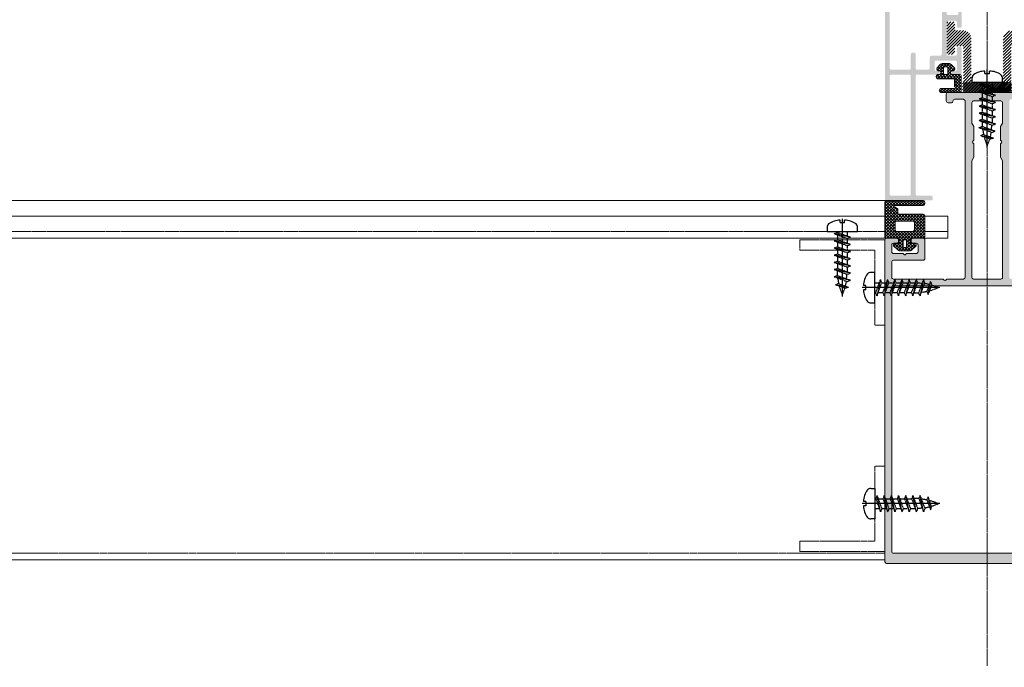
# Model space of a CAD drawing. Header units: millimetres. Extents: x -226731 to 126254, y -16359 to 60195.
# Tile 237 of 256: x -141698 to -141409, y 20748 to 20938. Entities that reach past the tile are written whole.
import ezdxf

# ---------------------------------------------------------------- set-up
doc = ezdxf.new("R2010")
doc.units = ezdxf.units.MM
doc.header["$LTSCALE"] = 0.1
doc.header["$MEASUREMENT"] = 0
doc.linetypes.add('CENTER', pattern=[2, 1.25, -0.25, 0.25, -0.25])
doc.linetypes.add('HIDDEN', pattern=[0.375, 0.25, -0.125])
for name, color, linetype, lineweight in [('01. Aluminium (Main Structure)', 6, 'Continuous', 5), ('2_Centerline', 1, 'CENTER', 15), ('3_Hatch', 8, 'Continuous', 0), ('FIRE CIRCULE', 7, 'Continuous', 5)]:
    doc.layers.add(name, color=color, linetype=linetype, lineweight=lineweight)
doc.layers.add('CENTER LINE', color=8, linetype='CENTER')
doc.layers.add('HARDWARES', color=7, linetype='Continuous')

# ---------------------------------------------------------------- blocks, each defined once
blk = doc.blocks.new('*U429')
at = {"layer": '3_Hatch'}
h = blk.add_hatch(color=8, dxfattribs=at)
h.dxf.hatch_style = 1
h.paths.add_polyline_path([(-4.22, 77.48), (-3.91, 77.79), (-3.91, 81.75), (-4.5, 82.78), (-4.5, 116.97), (-4.46, 117.16), (-4.35, 117.32), (-4.21, 117.43), (-4, 117.47), (4, 117.47), (4.19, 117.43), (4.35, 117.32), (4.46, 117.16), (4.52, 116.97), (4.52, 82.78), (3.89, 81.75), (3.89, 77.79), (4.21, 77.48), (4.3, 77.33), (4.3, 77.18), (4.21, 77.04), (3.89, 76.74), (3.89, 72.78), (4.52, 71.75), (4.52, 65.75), (4.46, 65.57), (4.35, 65.41), (4.19, 65.3), (4, 65.26), (-4, 65.26), (-4.21, 65.3), (-4.35, 65.41), (-4.46, 65.57), (-4.5, 65.75), (-4.5, 71.75), (-3.91, 72.78), (-3.91, 76.74), (-4.22, 77.04), (-4.28, 77.18), (-4.28, 77.33)], flags=16)
h.paths.add_polyline_path([(10.04, 65.44), (9.98, 65.26), (9.97, 65.08), (9.86, 64.91), (9.69, 64.8), (9.51, 64.77), (7, 64.77), (6.82, 64.8), (6.64, 64.91), (6.53, 65.08), (6.51, 65.26), (6.51, 116.97), (6.53, 117.16), (6.64, 117.32), (6.82, 117.43), (7, 117.47), (11.89, 117.47), (12.18, 117.78), (12.33, 117.87), (12.47, 117.87), (12.6, 117.78), (12.93, 117.47), (27.5, 117.47), (27.69, 117.43), (27.87, 117.32), (27.96, 117.16), (28, 116.97), (28, 112.48), (27.96, 112.27), (27.87, 112.11), (27.69, 112), (27.5, 111.96), (18.82, 111.96), (18.62, 111.93), (18.45, 111.82), (18.34, 111.65), (18.3, 111.45), (18.3, 105.98), (18.34, 105.78), (18.45, 105.6), (18.62, 105.51), (18.82, 105.47), (21.8, 105.47), (22, 105.51), (22.16, 105.6), (22.27, 105.78), (22.29, 105.98), (22.29, 106.46), (22.27, 106.66), (22.16, 106.81), (22, 106.92), (21.8, 106.97), (20.81, 106.97), (20.61, 107.01), (20.46, 107.12), (20.35, 107.26), (20.3, 107.47), (20.3, 109.46), (20.35, 109.66), (20.46, 109.81), (20.61, 109.92), (20.81, 109.97), (23.64, 109.97), (23.94, 110.28), (24.08, 110.35), (24.23, 110.35), (24.36, 110.28), (24.69, 109.97), (27.5, 109.97), (27.69, 109.92), (27.87, 109.81), (27.96, 109.66), (28, 109.46), (28, 107.47), (27.96, 107.26), (27.87, 107.12), (27.69, 107.01), (27.5, 106.97), (26.52, 106.97), (26.31, 106.92), (26.17, 106.81), (26.06, 106.66), (26, 106.46), (26, 105.98), (26.06, 105.78), (26.17, 105.6), (26.31, 105.51), (26.52, 105.47), (29.51, 105.47), (29.7, 105.51), (29.86, 105.6), (29.97, 105.78), (29.99, 105.98), (29.97, 200.47), (29.86, 200.65), (29.78, 200.7), (29.7, 200.76), (29.61, 200.77), (29.51, 200.78), (-29.51, 200.78), (-29.71, 200.76), (-29.86, 200.65), (-29.97, 200.47), (-30.01, 200.3), (-30.01, 105.98), (-29.97, 105.78), (-29.86, 105.6), (-29.71, 105.51), (-29.51, 105.47), (-26.5, 105.47), (-26.31, 105.51), (-26.15, 105.6), (-26.04, 105.78), (-26, 105.98), (-26, 106.46), (-26.04, 106.66), (-26.15, 106.81), (-26.31, 106.92), (-26.5, 106.97), (-27.52, 106.97), (-27.69, 107.01), (-27.87, 107.12), (-27.98, 107.26), (-28.01, 107.47), (-28.01, 109.46), (-27.98, 109.66), (-27.87, 109.81), (-27.69, 109.92), (-27.52, 109.97), (-24.69, 109.97), (-24.37, 110.28), (-24.25, 110.35), (-24.06, 110.35), (-23.94, 110.28), (-23.63, 109.97), (-20.81, 109.97), (-20.61, 109.92), (-20.44, 109.81), (-20.33, 109.66), (-20.3, 109.46), (-20.3, 107.47), (-20.33, 107.26), (-20.44, 107.12), (-20.61, 107.01), (-20.81, 106.97), (-21.82, 106.97), (-22.02, 106.92), (-22.16, 106.81), (-22.27, 106.66), (-22.31, 106.46), (-22.31, 105.98), (-22.27, 105.78), (-22.16, 105.6), (-22.02, 105.51), (-21.82, 105.47), (-18.8, 105.47), (-18.61, 105.51), (-18.45, 105.6), (-18.34, 105.78), (-18.3, 105.98), (-18.3, 111.45), (-18.34, 111.65), (-18.45, 111.82), (-18.61, 111.93), (-18.8, 111.96), (-27.52, 111.96), (-27.69, 112), (-27.87, 112.11), (-27.98, 112.27), (-28.01, 112.48), (-28.01, 116.97), (-27.98, 117.16), (-27.87, 117.32), (-27.69, 117.43), (-27.52, 117.47), (-12.93, 117.47), (-12.62, 117.78), (-12.49, 117.87), (-12.34, 117.87), (-12.18, 117.78), (-11.87, 117.47), (-7, 117.47), (-6.8, 117.43), (-6.66, 117.32), (-6.55, 117.16), (-6.51, 116.97), (-6.51, 65.26), (-6.55, 65.08), (-6.66, 64.91), (-6.8, 64.8), (-7, 64.77), (-9.51, 64.77), (-9.71, 64.8), (-9.86, 64.91), (-9.97, 65.08), (-10, 65.26), (-10.04, 65.44), (-10.15, 65.63), (-10.31, 65.74), (-10.5, 65.75), (-11.5, 65.75), (-11.7, 65.74), (-11.85, 65.63), (-11.96, 65.44), (-12.01, 65.26), (-12.01, 63.25), (-11.96, 63.07), (-11.85, 62.9), (-11.7, 62.79), (-11.5, 62.77), (-0.53, 62.77), (-0.2, 63.07), (-0.07, 63.14), (0.07, 63.14), (0.22, 63.07), (0.51, 62.77), (11.5, 62.77), (11.69, 62.79), (11.85, 62.9), (11.96, 63.07), (12.01, 63.25), (12.01, 65.26), (11.96, 65.44), (11.85, 65.63), (11.69, 65.74), (11.5, 65.75), (10.5, 65.75), (10.3, 65.74), (10.15, 65.63)])
h.paths.add_polyline_path([(28, 197.28), (27.96, 197.47), (27.87, 197.65), (27.69, 197.76), (27.5, 197.8), (-27.52, 197.8), (-27.69, 197.76), (-27.87, 197.65), (-27.98, 197.47), (-28.01, 197.28), (-28.01, 119.97), (-27.98, 119.77), (-27.87, 119.63), (-27.69, 119.52), (-27.52, 119.46), (27.5, 119.46), (27.69, 119.52), (27.87, 119.63), (27.96, 119.77), (28, 119.97)], flags=16)
h = blk.add_hatch(color=8, dxfattribs=at)
h.dxf.hatch_style = 1
h.paths.add_polyline_path([(28.61, 92.53), (28.61, 57.99), (28.57, 57.83), (28.46, 57.65), (28.28, 57.54), (28.1, 57.52), (22.9, 57.52), (22.7, 57.54), (22.54, 57.65), (22.44, 57.83), (22.41, 57.99), (22.41, 92.53), (22.44, 92.71), (22.54, 92.87), (22.7, 92.98), (22.9, 93.02), (28.1, 93.02), (28.28, 92.98), (28.46, 92.87), (28.57, 92.71)], flags=16)
h.paths.add_polyline_path([(22.41, 37.89), (22.35, 38.09), (22.24, 38.26), (22.1, 38.37), (21.9, 38.4), (21.49, 38.4), (21.31, 38.37), (21.15, 38.26), (21.04, 38.09), (21, 37.89), (21, 33.9), (20.95, 33.7), (20.84, 33.54), (20.69, 33.43), (20.49, 33.41), (13.79, 33.41), (13.61, 33.43), (13.45, 33.54), (13.34, 33.7), (13.3, 33.9), (13.3, 51.5), (13.34, 51.7), (13.45, 51.85), (13.61, 51.96), (13.79, 52.01), (16.35, 52.01), (16.54, 52.05), (16.7, 52.16), (16.81, 52.32), (16.85, 52.5), (16.85, 55.6), (16.87, 55.8), (16.98, 55.96), (17.16, 56.07), (17.36, 56.11), (20.49, 56.11), (20.69, 56.07), (20.84, 55.96), (20.95, 55.8), (21, 55.6), (21, 51.61), (21.04, 51.41), (21.15, 51.26), (21.31, 51.15), (21.49, 51.12), (21.9, 51.12), (22.1, 51.15), (22.24, 51.26), (22.35, 51.41), (22.41, 51.61), (22.41, 55.6), (22.44, 55.8), (22.54, 55.96), (22.7, 56.07), (22.9, 56.11), (28.1, 56.11), (28.28, 56.07), (28.46, 55.96), (28.57, 55.8), (28.61, 55.6), (28.61, 33.9), (28.57, 33.7), (28.46, 33.54), (28.28, 33.43), (28.1, 33.41), (22.9, 33.41), (22.7, 33.43), (22.54, 33.54), (22.44, 33.7), (22.41, 33.9)], flags=16)
h.paths.add_polyline_path([(12.2, 36.54), (11.89, 36.23), (11.89, 33.9), (11.85, 33.7), (11.74, 33.54), (11.58, 33.43), (11.38, 33.41), (9, 33.41), (8.8, 33.43), (8.65, 33.54), (8.54, 33.7), (8.49, 33.9), (8.49, 34.51), (8.45, 34.69), (8.34, 34.85), (8.18, 34.96), (8, 35), (7.79, 34.96), (7.63, 34.85), (7.52, 34.69), (7.48, 34.51), (7.48, 32.49), (7.52, 32.31), (7.63, 32.15), (7.79, 32.04), (8, 32), (28.5, 32), (28.7, 31.95), (28.85, 31.84), (28.96, 31.69), (29.01, 31.49), (29.01, 30.48), (29.05, 30.3), (29.14, 30.13), (29.3, 30.02), (29.51, 30.01), (29.69, 30.02), (29.85, 30.13), (29.96, 30.3), (30, 30.48), (30, 93.92), (29.96, 94.12), (29.85, 94.28), (29.69, 94.39), (29.51, 94.41), (16.5, 94.41), (16.3, 94.39), (16.15, 94.28), (16.04, 94.12), (15.99, 93.92), (15.99, 93.52), (16.04, 93.35), (16.15, 93.17), (16.3, 93.06), (16.5, 93.02), (20.49, 93.02), (20.69, 92.98), (20.84, 92.87), (20.95, 92.71), (21, 92.53), (21, 57.99), (20.95, 57.83), (20.84, 57.65), (20.69, 57.54), (20.49, 57.52), (14.42, 57.52), (14.25, 57.48), (14.16, 57.43), (14.07, 57.37), (14.01, 57.3), (13.96, 57.22), (13.94, 57.13), (13.92, 57.06), (13.92, 56.97), (13.94, 56.88), (13.96, 56.79), (14.01, 56.71), (14.07, 56.64), (14.16, 56.58), (14.25, 56.55), (14.36, 56.51), (14.95, 56.51), (15.15, 56.46), (15.29, 56.35), (15.4, 56.2), (15.44, 56), (15.44, 53.91), (15.4, 53.71), (15.29, 53.55), (15.15, 53.44), (14.95, 53.4), (9.38, 53.4), (9.2, 53.44), (9.04, 53.55), (8.93, 53.71), (8.89, 53.91), (8.89, 56), (8.93, 56.2), (9.04, 56.35), (9.2, 56.46), (9.38, 56.51), (9.92, 56.51), (10.12, 56.55), (10.26, 56.66), (10.37, 56.8), (10.43, 57.01), (10.37, 57.21), (10.26, 57.35), (10.12, 57.46), (9.92, 57.52), (8, 57.52), (7.79, 57.46), (7.63, 57.35), (7.52, 57.21), (7.48, 57.01), (7.48, 49.91), (7.52, 49.71), (7.63, 49.54), (7.79, 49.43), (8, 49.4), (8.38, 49.4), (8.58, 49.43), (8.76, 49.54), (8.84, 49.71), (8.89, 49.91), (8.89, 51.5), (8.93, 51.7), (9.04, 51.85), (9.2, 51.96), (9.38, 52.01), (11.38, 52.01), (11.58, 51.96), (11.74, 51.85), (11.85, 51.7), (11.89, 51.5), (11.89, 42.24), (11.85, 42.06), (11.74, 41.9), (11.58, 41.79), (11.38, 41.73), (9.38, 41.73), (9.2, 41.79), (9.04, 41.9), (8.93, 42.06), (8.89, 42.24), (8.89, 43.3), (8.84, 43.49), (8.76, 43.65), (8.58, 43.76), (8.38, 43.8), (8, 43.8), (7.79, 43.76), (7.63, 43.65), (7.52, 43.49), (7.48, 43.3), (7.48, 38.99), (7.5, 38.86), (7.54, 38.77), (7.59, 38.69), (7.65, 38.64), (7.7, 38.59), (7.78, 38.55), (7.85, 38.51), (7.92, 38.49), (8, 38.49), (8.09, 38.49), (8.16, 38.53), (8.23, 38.57), (8.31, 38.6), (8.36, 38.68), (8.42, 38.75), (8.49, 38.99), (8.49, 39.59), (8.54, 39.79), (8.65, 39.96), (8.8, 40.07), (9, 40.09), (11.38, 40.09), (11.58, 40.07), (11.74, 39.96), (11.85, 39.79), (11.89, 39.59), (11.89, 37.27), (12.2, 36.96), (12.29, 36.83), (12.29, 36.66)])
h = blk.add_hatch(dxfattribs=at)
h.set_pattern_fill('ANSI31', color=8, scale=5)
h.set_pattern_definition([(45, (-26191.7542, -15010.3187), (-0.441941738, 0.441941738), [])])
h.paths.add_polyline_path([(-9.5, 44.17), (-9.48, 44.32), (-9.39, 44.47), (-9.26, 44.54), (-9.11, 44.58), (-7.19, 44.58), (-7.06, 44.58), (-6.81, 44.59), (-6.57, 44.65), (-6.33, 44.72), (-6.11, 44.81), (-5.89, 44.92), (-5.69, 45.07), (-5.51, 45.22), (-5.34, 45.38), (-5.2, 45.58), (-5.05, 45.76), (-4.94, 45.98), (-4.85, 46.2), (-4.78, 46.44), (-4.72, 46.68), (-4.7, 46.94), (-4.69, 47.06), (-4.69, 59.37), (-4.67, 59.54), (-4.58, 59.66), (-4.45, 59.76), (-4.3, 59.77), (6.87, 59.77), (7.02, 59.81), (7.15, 59.9), (7.22, 60.03), (7.26, 60.19), (7.26, 62.39), (7.22, 62.53), (7.15, 62.66), (7.02, 62.75), (6.87, 62.77), (-6.61, 62.77), (-6.75, 62.75), (-6.88, 62.66), (-6.97, 62.53), (-6.99, 62.39), (-6.99, 49.57), (-7.03, 49.42), (-7.1, 49.28), (-7.25, 49.2), (-7.39, 49.17), (-9.11, 49.17), (-9.26, 49.2), (-9.39, 49.28), (-9.48, 49.42), (-9.5, 49.57), (-9.5, 51.29), (-9.51, 51.43), (-9.6, 51.56), (-9.73, 51.65), (-9.9, 51.67), (-11.49, 51.67), (-11.65, 51.65), (-11.78, 51.56), (-11.87, 51.43), (-11.89, 51.29), (-11.89, 42.45), (-11.87, 42.31), (-11.78, 42.2), (-11.65, 42.11), (-11.49, 42.07), (-9.9, 42.07), (-9.73, 42.11), (-9.6, 42.2), (-9.51, 42.31), (-9.5, 42.45)])
h = blk.add_hatch(dxfattribs=at)
h.set_pattern_fill('ANSI31', color=8, scale=5)
h.set_pattern_definition([(45, (-26191.7542, -14950.54475), (-0.441941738, 0.441941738), [])])
h.paths.add_polyline_path([(9.48, 44.32), (9.5, 44.17), (9.5, 42.45), (9.51, 42.31), (9.6, 42.2), (9.73, 42.11), (9.9, 42.07), (11.49, 42.07), (11.65, 42.11), (11.78, 42.2), (11.87, 42.31), (11.89, 42.45), (11.89, 51.29), (11.87, 51.43), (11.78, 51.56), (11.65, 51.65), (11.49, 51.67), (9.9, 51.67), (9.73, 51.65), (9.6, 51.56), (9.51, 51.43), (9.5, 51.29), (9.5, 49.57), (9.48, 49.42), (9.39, 49.28), (9.26, 49.2), (9.11, 49.17), (7.39, 49.17), (7.25, 49.2), (7.1, 49.28), (7.03, 49.42), (6.99, 49.57), (6.99, 62.39), (6.97, 62.53), (6.88, 62.66), (6.75, 62.75), (6.61, 62.77), (-6.87, 62.77), (-7.02, 62.75), (-7.15, 62.66), (-7.22, 62.53), (-7.26, 62.39), (-7.26, 60.19), (-7.22, 60.03), (-7.15, 59.9), (-7.02, 59.81), (-6.87, 59.77), (4.3, 59.77), (4.45, 59.76), (4.58, 59.66), (4.67, 59.54), (4.69, 59.37), (4.69, 47.06), (4.7, 46.94), (4.72, 46.68), (4.78, 46.44), (4.85, 46.2), (4.94, 45.98), (5.05, 45.76), (5.2, 45.58), (5.34, 45.38), (5.51, 45.22), (5.69, 45.07), (5.89, 44.92), (6.11, 44.81), (6.33, 44.72), (6.57, 44.65), (6.81, 44.59), (7.06, 44.58), (7.19, 44.58), (9.11, 44.58), (9.26, 44.54), (9.39, 44.47)])
at = {"layer": '01. Aluminium (Main Structure)', "color": 8, "linetype": 'ByBlock'}
for p, q in [((-29.51, 200.78), (29.51, 200.78)), ((29.51, 200.78), (29.7, 200.76)), ((29.7, 200.76), (29.86, 200.65)), ((29.86, 200.65), (29.97, 200.47)), ((29.97, 200.47), (29.99, 200.3)), ((29.99, 200.3), (29.99, 105.98)), ((-27.52, 197.8), (27.5, 197.8)), ((27.5, 197.8), (27.69, 197.76)), ((27.69, 197.76), (27.87, 197.65)), ((27.87, 197.65), (27.96, 197.47)), ((27.96, 197.47), (28, 197.28)), ((28, 197.28), (28, 119.97)), ((27.5, 119.46), (-27.52, 119.46)), ((27.69, 119.52), (27.5, 119.46)), ((27.87, 119.63), (27.69, 119.52)), ((27.96, 119.77), (27.87, 119.63)), ((28, 119.97), (27.96, 119.77)), ((-4.5, 116.97), (-4.46, 117.16)), ((-4.5, 82.78), (-4.5, 116.97)), ((-4.46, 117.16), (-4.35, 117.32)), ((-4.35, 117.32), (-4.21, 117.43)), ((-4.21, 117.43), (-4, 117.47)), ((-4, 117.47), (4, 117.47)), ((4, 117.47), (4.19, 117.43)), ((4.19, 117.43), (4.35, 117.32)), ((4.35, 117.32), (4.46, 117.16)), ((4.46, 117.16), (4.52, 116.97)), ((4.52, 116.97), (4.52, 82.78)), ((6.51, 116.97), (6.53, 117.16)), ((6.51, 65.26), (6.51, 116.97)), ((6.53, 117.16), (6.64, 117.32)), ((6.64, 117.32), (6.82, 117.43)), ((6.82, 117.43), (7, 117.47)), ((7, 117.47), (11.89, 117.47)), ((11.89, 117.47), (12.18, 117.78)), ((12.18, 117.78), (12.33, 117.87)), ((12.33, 117.87), (12.47, 117.87)), ((12.47, 117.87), (12.6, 117.78)), ((12.6, 117.78), (12.93, 117.47)), ((12.93, 117.47), (27.5, 117.47)), ((27.5, 117.47), (27.69, 117.43)), ((27.69, 117.43), (27.87, 117.32)), ((27.87, 117.32), (27.96, 117.16)), ((27.96, 117.16), (28, 116.97)), ((28, 116.97), (28, 112.48)), ((18.3, 111.45), (18.34, 111.65)), ((18.3, 111.45), (18.3, 105.98)), ((18.34, 111.65), (18.45, 111.82)), ((18.45, 111.82), (18.62, 111.93)), ((18.62, 111.93), (18.82, 111.96)), ((27.5, 111.96), (18.82, 111.96)), ((20.35, 109.66), (20.46, 109.81)), ((20.46, 109.81), (20.61, 109.92)), ((20.61, 109.92), (20.81, 109.97)), ((20.81, 109.97), (23.64, 109.97)), ((23.64, 109.97), (23.94, 110.28)), ((23.94, 110.28), (24.08, 110.35)), ((24.08, 110.35), (24.23, 110.35)), ((24.23, 110.35), (24.36, 110.28)), ((24.36, 110.28), (24.69, 109.97)), ((24.69, 109.97), (27.5, 109.97)), ((27.69, 112), (27.5, 111.96)), ((27.5, 109.97), (27.69, 109.92)), ((27.87, 112.11), (27.69, 112)), ((27.69, 109.92), (27.87, 109.81)), ((27.96, 112.27), (27.87, 112.11)), ((27.87, 109.81), (27.96, 109.66)), ((28, 112.48), (27.96, 112.27)), ((20.3, 109.46), (20.35, 109.66)), ((20.3, 107.47), (20.3, 109.46)), ((20.35, 107.26), (20.3, 107.47)), ((20.46, 107.12), (20.35, 107.26)), ((20.61, 107.01), (20.46, 107.12)), ((20.81, 106.97), (20.61, 107.01)), ((21.8, 106.97), (20.81, 106.97)), ((21.8, 106.97), (22, 106.92)), ((22, 106.92), (22.16, 106.81)), ((26.17, 106.81), (26.31, 106.92)), ((26.31, 106.92), (26.52, 106.97)), ((27.5, 106.97), (26.52, 106.97)), ((27.69, 107.01), (27.5, 106.97)), ((27.87, 107.12), (27.69, 107.01)), ((27.96, 107.26), (27.87, 107.12)), ((27.96, 109.66), (28, 109.46)), ((28, 107.47), (27.96, 107.26)), ((28, 109.46), (28, 107.47)), ((18.34, 105.78), (18.3, 105.98)), ((18.45, 105.6), (18.34, 105.78)), ((18.62, 105.51), (18.45, 105.6)), ((18.82, 105.47), (18.62, 105.51)), ((18.82, 105.47), (21.8, 105.47)), ((22, 105.51), (21.8, 105.47)), ((22.16, 105.6), (22, 105.51)), ((22.16, 106.81), (22.27, 106.66)), ((22.27, 105.78), (22.16, 105.6)), ((22.27, 106.66), (22.29, 106.46)), ((22.29, 105.98), (22.27, 105.78)), ((22.29, 106.46), (22.29, 105.98)), ((26, 106.46), (26.06, 106.66)), ((26, 106.46), (26, 105.98)), ((26.06, 105.78), (26, 105.98)), ((26.06, 106.66), (26.17, 106.81)), ((26.17, 105.6), (26.06, 105.78)), ((26.31, 105.51), (26.17, 105.6)), ((26.52, 105.47), (26.31, 105.51)), ((26.52, 105.47), (29.51, 105.47)), ((29.7, 105.51), (29.51, 105.47)), ((29.86, 105.6), (29.7, 105.51)), ((29.97, 105.78), (29.86, 105.6)), ((29.99, 105.98), (29.97, 105.78)), ((-3.91, 81.75), (-4.5, 82.78)), ((-3.91, 77.79), (-3.91, 81.75)), ((4.52, 82.78), (3.89, 81.75)), ((3.89, 81.75), (3.89, 77.79)), ((-4.28, 77.33), (-4.22, 77.48)), ((-4.28, 77.18), (-4.28, 77.33)), ((-4.22, 77.04), (-4.28, 77.18)), ((-4.22, 77.48), (-3.91, 77.79)), ((-3.91, 76.74), (-4.22, 77.04)), ((-3.91, 72.78), (-3.91, 76.74)), ((3.89, 77.79), (4.21, 77.48)), ((4.21, 77.04), (3.89, 76.74)), ((3.89, 76.74), (3.89, 72.78)), ((4.21, 77.48), (4.3, 77.33)), ((4.3, 77.18), (4.21, 77.04)), ((4.3, 77.33), (4.3, 77.18)), ((-4.5, 71.75), (-3.91, 72.78)), ((3.89, 72.78), (4.52, 71.75)), ((-4.5, 65.75), (-4.5, 71.75)), ((4.52, 71.75), (4.52, 65.75)), ((-4.46, 65.57), (-4.5, 65.75)), ((-4.35, 65.41), (-4.46, 65.57)), ((-4.21, 65.3), (-4.35, 65.41)), ((-4, 65.26), (-4.21, 65.3)), ((4, 65.26), (-4, 65.26)), ((4.19, 65.3), (4, 65.26)), ((4.35, 65.41), (4.19, 65.3)), ((4.46, 65.57), (4.35, 65.41)), ((4.52, 65.75), (4.46, 65.57)), ((6.53, 65.08), (6.51, 65.26)), ((6.64, 64.91), (6.53, 65.08)), ((6.82, 64.8), (6.64, 64.91)), ((7, 64.77), (6.82, 64.8)), ((9.51, 64.77), (7, 64.77)), ((9.69, 64.8), (9.51, 64.77)), ((9.86, 64.91), (9.69, 64.8)), ((9.97, 65.08), (9.86, 64.91)), ((9.98, 65.26), (9.97, 65.08)), ((9.98, 65.26), (10.04, 65.44)), ((10.04, 65.44), (10.15, 65.63)), ((10.15, 65.63), (10.3, 65.74)), ((10.3, 65.74), (10.5, 65.75)), ((10.5, 65.75), (11.5, 65.75)), ((11.5, 65.75), (11.69, 65.74)), ((11.69, 65.74), (11.85, 65.63)), ((11.85, 65.63), (11.96, 65.44)), ((11.96, 65.44), (12.01, 65.26)), ((12.01, 65.26), (12.01, 63.25)), ((-11.5, 62.77), (-0.53, 62.77)), ((-0.53, 62.77), (-0.2, 63.07)), ((-0.2, 63.07), (-0.07, 63.14)), ((-0.07, 63.14), (0.07, 63.14)), ((0.07, 63.14), (0.22, 63.07)), ((0.22, 63.07), (0.51, 62.77)), ((0.51, 62.77), (11.5, 62.77)), ((11.69, 62.79), (11.5, 62.77)), ((11.85, 62.9), (11.69, 62.79)), ((11.96, 63.07), (11.85, 62.9)), ((12.01, 63.25), (11.96, 63.07))]:
    blk.add_line(p, q, dxfattribs=at)
at = {"layer": '2_Centerline', "color": 8, "ltscale": 0.25}
blk.add_line((0, 230.78), (0, 0), dxfattribs=at)
at = {"layer": '3_Hatch', "color": 8}
for p, q in [((29.99, 199.78), (1150, 199.78)), ((20.86, 107.75), (22.29, 109.07)), ((22.07, 107.02), (21.57, 107.02)), ((22.74, 109.2), (25.57, 109.2)), ((23.66, 108), (23.66, 106.2)), ((24.46, 108.2), (23.86, 108.2)), ((24.66, 106.2), (24.66, 108)), ((26.02, 109.07), (27.45, 107.75)), ((26.74, 107.02), (26.24, 107.02)), ((11.51, 105.47), (19.87, 105.47)), ((11.51, 105.47), (11.51, 98.97)), ((18.29, 98.95), (18.29, 104.97)), ((18.79, 105.47), (22.09, 105.47)), ((22.5, 105.95), (22.5, 106.5)), ((23.86, 106), (24.46, 106)), ((25.82, 106.5), (25.82, 105.95)), ((26.22, 105.47), (29.79, 105.47)), ((28.4, 105.47), (1150, 105.47)), ((30.03, 105.22), (30.03, 94.94)), ((21.35, 102.99), (21.35, 100.94)), ((26.53, 103.49), (21.85, 103.49)), ((27.03, 100.94), (27.03, 102.99)), ((11.51, 98.97), (18.29, 98.97)), ((25.97, 98.45), (18.79, 98.45)), ((21.85, 100.44), (26.53, 100.44)), ((26.17, 97.23), (26.17, 98.25)), ((30.03, 98.97), (1150, 98.97)), ((18.75, 95.91), (26.98, 95.91)), ((27.17, 96.32), (26.4, 96.81)), ((29.46, 94.41), (18.75, 94.41)), ((29.51, 94.41), (1150, 94.41)), ((7.64, 57.8), (7.64, 62.27)), ((8.14, 62.77), (13.59, 62.77)), ((9.64, 61), (9.64, 58.87)), ((13.59, 61.57), (9.73, 61.57)), ((9.75, 58.72), (14.62, 58.72)), ((10.37, 57.52), (8.02, 57.52)), ((10.57, 54.52), (9.62, 55.54)), ((9.97, 56.42), (10.35, 56.42)), ((11.51, 57.28), (11.51, 55.49)), ((12.61, 57.48), (11.71, 57.48)), ((11.71, 55.29), (12.61, 55.29)), ((12.81, 55.49), (12.81, 57.28)), ((14.7, 55.54), (13.66, 54.43)), ((14.62, 57.52), (13.95, 57.52)), ((13.98, 56.42), (14.36, 56.42)), ((13.21, 54.29), (11.14, 54.29))]:
    blk.add_line(p, q, dxfattribs=at)
at = {"layer": '3_Hatch', "color": 8, "linetype": 'HIDDEN', "ltscale": 5}
for p, q in [((29.99, 197.78), (1150, 197.78)), ((54.99, 197.28), (29.99, 197.28)), ((29.99, 197.28), (29.99, 172.28)), ((54.99, 197.28), (54.99, 194.28)), ((32.99, 194.28), (32.99, 172.28)), ((54.99, 194.28), (32.99, 194.28)), ((29.99, 172.28), (32.99, 172.28)), ((29.99, 130.97), (32.99, 130.97)), ((29.99, 105.97), (29.99, 130.97)), ((32.99, 108.97), (32.99, 130.97)), ((54.99, 108.97), (32.99, 108.97)), ((54.99, 105.97), (54.99, 108.97)), ((54.99, 105.97), (29.99, 105.97)), ((11.51, 103.48), (18.29, 103.48)), ((21.74, 103.48), (26.63, 103.48))]:
    blk.add_line(p, q, dxfattribs=at)
at = {"layer": '3_Hatch', "color": 8, "linetype": 'Continuous'}
for p, q in [((20.83, 107.43), (22.59, 109.19)), ((21.85, 107.02), (21, 107.88)), ((21.28, 106.99), (23.49, 109.2)), ((26.26, 103.49), (21.46, 108.3)), ((23.66, 106.98), (21.92, 108.72)), ((22.18, 107.01), (24.37, 109.2)), ((22.2, 103.49), (26.93, 108.23)), ((23.66, 107.87), (22.4, 109.13)), ((22.5, 106.44), (23.66, 107.6)), ((24.21, 108.2), (23.2, 109.2)), ((26.27, 107.02), (24.09, 109.2)), ((24.25, 108.2), (25.26, 109.2)), ((24.66, 107.72), (26.01, 109.07)), ((24.66, 106.84), (26.47, 108.65)), ((25.8, 106.61), (24.66, 107.75)), ((30.03, 101.5), (24.66, 106.87)), ((27.15, 107.03), (24.97, 109.2)), ((27.49, 107.57), (25.95, 109.11)), ((26.61, 107.02), (27.39, 107.8)), ((18.29, 101.35), (23.66, 106.72)), ((18.29, 100.47), (23.83, 106.01)), ((18.29, 104.89), (18.87, 105.47)), ((18.29, 104), (19.76, 105.47)), ((18.29, 103.12), (20.64, 105.47)), ((18.29, 102.23), (21.52, 105.47)), ((21.35, 101.34), (18.29, 104.4)), ((21.35, 102.22), (18.35, 105.22)), ((21.36, 103.1), (18.98, 105.47)), ((21.84, 103.49), (19.86, 105.47)), ((22.73, 103.49), (20.75, 105.47)), ((23.61, 103.49), (21.63, 105.47)), ((24.5, 103.49), (22.36, 105.63)), ((25.38, 103.49), (22.5, 106.38)), ((23.08, 103.49), (25.82, 106.23)), ((23.96, 103.49), (26.03, 105.56)), ((30.03, 100.61), (24.59, 106.05)), ((24.85, 103.49), (26.83, 105.47)), ((25.73, 103.49), (27.71, 105.47)), ((26.61, 103.49), (28.59, 105.47)), ((30.03, 102.38), (26.94, 105.47)), ((27.02, 103.02), (29.48, 105.47)), ((27.03, 102.14), (30.03, 105.14)), ((27.03, 101.25), (30.03, 104.25)), ((30.03, 103.27), (27.82, 105.47)), ((30.03, 104.15), (28.7, 105.47)), ((30.03, 105.03), (29.59, 105.47)), ((23.36, 98.45), (18.29, 103.52)), ((18.29, 99.58), (21.35, 102.64)), ((22.47, 98.45), (18.29, 102.63)), ((21.59, 98.45), (18.29, 101.75)), ((18.33, 98.74), (21.35, 101.76)), ((25.1, 98.45), (30.03, 103.37)), ((25.99, 98.44), (30.03, 102.48)), ((26.17, 97.74), (30.03, 101.6)), ((30.03, 99.73), (27.03, 102.73)), ((30.03, 98.85), (27.03, 101.85)), ((20.7, 98.45), (18.29, 100.86)), ((19.82, 98.45), (18.29, 99.98)), ((18.94, 98.45), (18.29, 99.1)), ((18.92, 98.45), (21.35, 100.88)), ((19.8, 98.45), (21.79, 100.44)), ((20.68, 98.45), (22.67, 100.44)), ((21.57, 98.45), (23.56, 100.44)), ((24.24, 98.45), (22.25, 100.44)), ((22.45, 98.45), (24.44, 100.44)), ((25.12, 98.45), (23.13, 100.44)), ((23.34, 98.45), (25.33, 100.44)), ((26.01, 98.44), (24.02, 100.44)), ((24.22, 98.45), (26.21, 100.44)), ((30.03, 95.31), (24.9, 100.44)), ((30.03, 96.2), (25.79, 100.44)), ((29.83, 94.62), (26.17, 98.29)), ((26.26, 96.95), (30.03, 100.72)), ((30.03, 97.08), (26.65, 100.45)), ((26.77, 96.58), (30.03, 99.83)), ((30.03, 97.96), (27.03, 100.96)), ((27.34, 96.26), (30.03, 98.95)), ((18.29, 95.16), (19.03, 95.91)), ((19.43, 94.41), (18.35, 95.49)), ((18.55, 94.55), (19.92, 95.91)), ((20.32, 94.41), (18.82, 95.91)), ((19.3, 94.41), (20.8, 95.91)), ((21.2, 94.41), (19.7, 95.91)), ((20.19, 94.41), (21.69, 95.91)), ((22.09, 94.41), (20.59, 95.91)), ((21.07, 94.41), (22.57, 95.91)), ((22.97, 94.41), (21.47, 95.91)), ((21.95, 94.41), (23.45, 95.91)), ((23.85, 94.41), (22.35, 95.91)), ((22.84, 94.41), (24.34, 95.91)), ((24.74, 94.41), (23.24, 95.91)), ((23.72, 94.41), (25.22, 95.91)), ((25.62, 94.41), (24.12, 95.91)), ((24.61, 94.41), (26.11, 95.91)), ((26.51, 94.41), (25.01, 95.91)), ((25.49, 94.41), (26.98, 95.91)), ((27.39, 94.41), (25.89, 95.91)), ((27.26, 96.31), (26.17, 97.4)), ((26.37, 94.41), (30.03, 98.06)), ((28.27, 94.41), (26.77, 95.91)), ((27.26, 94.41), (30.03, 97.18)), ((29.16, 94.41), (27.4, 96.17)), ((28.14, 94.41), (30.03, 96.3)), ((29.02, 94.41), (30.03, 95.41)), ((7.64, 61.53), (8.88, 62.77)), ((7.64, 60.65), (9.76, 62.77)), ((9.64, 60.01), (7.64, 62.01)), ((7.64, 59.77), (9.23, 61.35)), ((9.64, 59.13), (7.64, 61.13)), ((7.64, 58.88), (9.64, 60.88)), ((7.67, 62.45), (7.96, 62.74)), ((9.24, 61.3), (7.85, 62.68)), ((9.85, 61.57), (8.65, 62.77)), ((9.64, 60.9), (9.41, 61.12)), ((10.73, 61.57), (9.53, 62.77)), ((9.55, 61.68), (10.64, 62.77)), ((10.33, 61.57), (11.53, 62.77)), ((11.61, 61.57), (10.41, 62.77)), ((11.21, 61.57), (12.41, 62.77)), ((12.5, 61.57), (11.3, 62.77)), ((12.1, 61.57), (13.3, 62.77)), ((13.38, 61.57), (12.18, 62.77)), ((12.98, 61.57), (13.94, 62.53)), ((13.97, 61.87), (13.07, 62.77)), ((10.37, 57.52), (7.64, 60.25)), ((7.64, 58), (9.64, 60)), ((9.48, 57.52), (7.64, 59.36)), ((8.6, 57.52), (7.64, 58.48)), ((8.04, 57.52), (9.64, 59.12)), ((8.92, 57.52), (10.12, 58.72)), ((9.61, 55.55), (12.78, 58.72)), ((9.81, 57.52), (11.01, 58.72)), ((11.51, 57.26), (10.05, 58.72)), ((10.56, 57.39), (11.89, 58.72)), ((12.17, 57.48), (10.94, 58.72)), ((13.55, 56.98), (11.82, 58.72)), ((12.42, 57.48), (13.66, 58.72)), ((13.92, 57.5), (12.7, 58.72)), ((12.81, 56.99), (14.54, 58.72)), ((14.73, 57.58), (13.59, 58.72)), ((14.23, 57.52), (14.99, 58.28)), ((15.01, 58.17), (14.47, 58.72)), ((10.91, 54.32), (9.55, 55.68)), ((11.83, 54.29), (9.8, 56.32)), ((10.04, 55.09), (11.51, 56.57)), ((10.47, 54.64), (11.51, 55.69)), ((11.51, 55.49), (10.52, 56.48)), ((11.51, 56.37), (10.72, 57.16)), ((11.01, 54.3), (12, 55.29)), ((12.71, 54.29), (11.71, 55.29)), ((11.88, 54.29), (14.01, 56.42)), ((13.53, 54.36), (12.6, 55.29)), ((12.77, 54.29), (14.66, 56.18)), ((12.81, 56.1), (13.56, 56.85)), ((14.42, 55.23), (12.81, 56.84)), ((13.99, 54.78), (12.81, 55.96)), ((14.79, 55.75), (14.12, 56.42))]:
    blk.add_line(p, q, dxfattribs=at)
at = {"layer": '3_Hatch', "color": 8, "linetype": 'HIDDEN'}
blk.add_line((30.03, 103.48), (1150, 103.48), dxfattribs=at)
at = {"layer": '3_Hatch', "color": 8}
for centre, radius, start, end in [((21.37, 107.54), 0.553, 157.0553, 290.8747), ((22.1, 106.61), 0.411, 345.1294, 93.8472), ((22.74, 108.4), 0.8, 90.0001, 124.0993), ((23.86, 108), 0.2, 90, 180), ((24.46, 108), 0.2, 360, 90), ((25.57, 108.4), 0.8, 55.9007, 90), ((26.21, 106.61), 0.41, 85.8157, 195.2748), ((26.94, 107.54), 0.553, 249.1254, 22.9447), ((18.79, 104.97), 0.5, 90.0022, 180), ((21.96, 105.99), 0.533, 284.2078, 355.4538), ((23.86, 106.2), 0.2, 180, 270), ((24.46, 106.2), 0.2, 270, 0), ((26.35, 105.99), 0.533, 184.5462, 255.7922), ((29.78, 105.22), 0.25, 0, 86.9111), ((21.85, 102.99), 0.5, 90, 180), ((26.53, 102.99), 0.5, 0, 90), ((18.79, 98.95), 0.5, 180, 270), ((21.85, 100.94), 0.5, 180, 270), ((25.97, 98.25), 0.2, 0.0142, 90), ((26.53, 100.94), 0.5, 270, 0), ((19.13, 95.16), 0.841, 116.8773, 243.1351), ((26.67, 97.23), 0.5, 180, 237.697), ((27.17, 96.07), 0.25, 220.6722, 90), ((29.26, 95.19), 0.8, 283.859, 342.2293), ((8.14, 62.27), 0.5, 90, 180), ((9.51, 61.39), 0.287, 38.635, 288.09), ((9.44, 61), 0.2, 0, 37.0365), ((13.43, 62.17), 0.621, 284.9636, 75.0517), ((8.01, 57.91), 0.389, 195.6548, 270.5388), ((9.84, 58.9), 0.2, 187.0702, 243.974), ((14.37, 58.12), 0.65, 292.6094, 67.3906), ((10.06, 55.83), 0.524, 170.5977, 213.7552), ((10.23, 55.76), 0.703, 111.438, 167.6363), ((10.25, 56.93), 0.527, 280.8396, 6.0555), ((10.08, 56.88), 0.703, 9.1535, 65.3518), ((11.71, 57.28), 0.2, 90.0049, 180), ((11.71, 55.49), 0.2, 180.0048, 270), ((12.61, 57.28), 0.2, 0.005, 90), ((12.61, 55.49), 0.2, 270.0051, 0), ((14.25, 56.88), 0.703, 114.6482, 170.8465), ((14.08, 56.93), 0.527, 173.9445, 259.1604), ((14.1, 55.76), 0.703, 12.3637, 68.562), ((14.27, 55.83), 0.524, 326.2448, 9.4023), ((11.13, 55.06), 0.769, 224.2645, 270.9894), ((13.21, 55.09), 0.8, 270.0013, 304.0993)]:
    blk.add_arc(centre, radius, start, end, dxfattribs=at)
at = {"layer": 'CENTER LINE', "color": 8, "linetype": 'CENTER'}
for p, q in [((13.86, 183.28), (36.76, 183.28)), ((42.49, 122.61), (42.49, 99.71)), ((13.86, 119.97), (36.76, 119.97)), ((0, 78.9), (0, 56))]:
    blk.add_line(p, q, dxfattribs=at)
at = {"layer": 'HARDWARES', "color": 8, "linetype": 'Continuous'}
for p, q in [((32.99, 187.77), (34.14, 187.77)), ((32.99, 178.8), (32.99, 187.77)), ((35.6, 182.62), (35.6, 183.95)), ((35.6, 183.95), (36.26, 183.95)), ((35.6, 182.62), (36.26, 182.62)), ((34.14, 178.8), (32.99, 178.8)), ((32.99, 124.46), (32.99, 115.48)), ((34.14, 124.46), (32.99, 124.46)), ((35.6, 120.63), (36.26, 120.63)), ((35.6, 120.63), (35.6, 119.31)), ((35.6, 119.31), (36.26, 119.31)), ((32.99, 115.48), (34.14, 115.48)), ((38, 103.48), (38, 102.33)), ((46.98, 103.48), (38, 103.48)), ((46.98, 102.33), (46.98, 103.48)), ((43.15, 100.87), (41.83, 100.87)), ((41.83, 100.87), (41.83, 100.21)), ((43.15, 100.87), (43.15, 100.21)), ((-4.49, 59.77), (-4.49, 58.62)), ((4.49, 59.77), (-4.49, 59.77)), ((4.49, 58.62), (4.49, 59.77)), ((0.66, 57.16), (-0.66, 57.16)), ((-0.66, 57.16), (-0.66, 56.5)), ((0.66, 57.16), (0.66, 56.5))]:
    blk.add_line(p, q, dxfattribs=at)
at = {"layer": 'HARDWARES', "color": 8}
for p, q in [((32.99, 178.8), (32.99, 187.77)), ((33.81, 178.8), (32.99, 178.8)), ((32.99, 124.46), (32.99, 115.48)), ((33.81, 124.46), (32.99, 124.46)), ((46.98, 103.48), (38, 103.48)), ((46.98, 102.66), (46.98, 103.48)), ((4.49, 59.77), (-4.49, 59.77)), ((4.49, 58.96), (4.49, 59.77))]:
    blk.add_line(p, q, dxfattribs=at)
at = {"layer": 'HARDWARES', "color": 8, "linetype": 'HIDDEN'}
for p, q in [((16.62, 185.1), (16.29, 184.19)), ((17.68, 182.21), (16.62, 185.1)), ((17.34, 181.3), (16.62, 185.1)), ((16.29, 184.19), (17.34, 181.3)), ((17.68, 182.21), (17.34, 181.3)), ((22.53, 184.72), (21.12, 184.72)), ((24.63, 184.72), (23.23, 184.72)), ((26.73, 184.72), (25.33, 184.72)), ((28.83, 184.72), (27.43, 184.72)), ((30.94, 184.72), (29.53, 184.72)), ((23.58, 181.84), (22.17, 181.84)), ((25.68, 181.84), (24.27, 181.84)), ((27.78, 181.84), (26.38, 181.84)), ((29.88, 181.84), (28.48, 181.84)), ((31.98, 181.84), (30.58, 181.84)), ((32.99, 181.84), (32.68, 181.84)), ((16.29, 119.07), (17.34, 121.96)), ((17.34, 121.96), (16.62, 118.16)), ((17.68, 121.05), (17.34, 121.96)), ((23.58, 121.41), (22.17, 121.41)), ((25.68, 121.41), (24.27, 121.41)), ((27.78, 121.41), (26.38, 121.41)), ((29.88, 121.41), (28.48, 121.41)), ((31.98, 121.41), (30.58, 121.41)), ((32.99, 121.41), (32.68, 121.41)), ((16.62, 118.16), (16.29, 119.07)), ((17.68, 121.05), (16.62, 118.16)), ((22.53, 118.53), (21.12, 118.53)), ((24.63, 118.53), (23.23, 118.53)), ((26.73, 118.53), (25.33, 118.53)), ((28.83, 118.53), (27.43, 118.53)), ((30.94, 118.53), (29.53, 118.53)), ((40.68, 119.85), (41.59, 120.18)), ((43.57, 118.79), (40.68, 119.85)), ((44.48, 119.13), (40.68, 119.85)), ((41.59, 120.18), (44.48, 119.13)), ((43.57, 118.79), (44.48, 119.13)), ((41.05, 113.94), (41.05, 115.35)), ((41.05, 111.84), (41.05, 113.24)), ((43.93, 112.89), (43.93, 114.3)), ((41.05, 109.74), (41.05, 111.14)), ((43.93, 110.79), (43.93, 112.2)), ((43.93, 108.69), (43.93, 110.09)), ((41.05, 107.64), (41.05, 109.04)), ((41.05, 105.53), (41.05, 106.94)), ((43.93, 106.59), (43.93, 107.99)), ((43.93, 104.49), (43.93, 105.89)), ((43.93, 103.48), (43.93, 103.79)), ((-1.81, 76.14), (-0.9, 76.47)), ((1.08, 75.09), (-1.81, 76.14)), ((1.99, 75.42), (-1.81, 76.14)), ((-0.9, 76.47), (1.99, 75.42)), ((1.08, 75.09), (1.99, 75.42)), ((-1.44, 70.24), (-1.44, 71.64)), ((-1.44, 68.13), (-1.44, 69.54)), ((1.44, 69.19), (1.44, 70.59)), ((-1.44, 66.03), (-1.44, 67.44)), ((1.44, 67.09), (1.44, 68.49)), ((-1.44, 63.93), (-1.44, 65.33)), ((1.44, 64.98), (1.44, 66.39)), ((1.44, 62.88), (1.44, 64.28)), ((-1.44, 61.83), (-1.44, 63.23)), ((1.44, 60.78), (1.44, 62.18)), ((1.44, 59.77), (1.44, 60.08))]:
    blk.add_line(p, q, dxfattribs=at)
for points in [[(19.71, 180.86), (20.06, 181.82), (18.66, 185.66), (19.71, 180.86), (18.31, 184.7), (18.66, 185.66)], [(21.82, 180.88), (22.17, 181.84), (20.77, 185.68), (21.82, 180.88), (20.42, 184.72), (20.77, 185.68)], [(23.92, 180.88), (24.27, 181.84), (22.88, 185.68), (23.92, 180.88), (22.53, 184.72), (22.88, 185.68)], [(26.03, 180.88), (26.38, 181.84), (24.98, 185.68), (26.03, 180.88), (24.63, 184.72), (24.98, 185.68)], [(28.13, 180.88), (28.48, 181.84), (27.08, 185.68), (28.13, 180.88), (26.73, 184.72), (27.08, 185.68)], [(30.23, 180.88), (30.58, 181.84), (29.18, 185.68), (30.23, 180.88), (28.83, 184.72), (29.18, 185.68)], [(32.33, 180.88), (32.68, 181.84), (31.29, 185.68), (32.33, 180.88), (30.94, 184.72), (31.29, 185.68)], [(32.99, 184.72), (31.64, 184.72)], [(19.71, 122.4), (20.06, 121.44), (18.66, 117.6), (19.71, 122.4), (18.31, 118.56), (18.66, 117.6)], [(21.82, 122.37), (22.17, 121.41), (20.77, 117.57), (21.82, 122.37), (20.42, 118.53), (20.77, 117.57)], [(23.92, 122.37), (24.27, 121.41), (22.88, 117.57), (23.92, 122.37), (22.53, 118.53), (22.88, 117.57)], [(26.03, 122.37), (26.38, 121.41), (24.98, 117.57), (26.03, 122.37), (24.63, 118.53), (24.98, 117.57)], [(28.13, 122.37), (28.48, 121.41), (27.08, 117.57), (28.13, 122.37), (26.73, 118.53), (27.08, 117.57)], [(30.23, 122.37), (30.58, 121.41), (29.18, 117.57), (30.23, 122.37), (28.83, 118.53), (29.18, 117.57)], [(32.33, 122.37), (32.68, 121.41), (31.29, 117.57), (32.33, 122.37), (30.94, 118.53), (31.29, 117.57)], [(32.99, 118.53), (31.64, 118.53)], [(44.89, 114.65), (43.93, 114.3), (40.09, 115.7), (44.89, 114.65), (41.05, 116.05), (40.09, 115.7)], [(44.92, 116.76), (43.96, 116.41), (40.12, 117.81), (44.92, 116.76), (41.08, 118.16), (40.12, 117.81)], [(44.89, 112.55), (43.93, 112.2), (40.09, 113.59), (44.89, 112.55), (41.05, 113.94), (40.09, 113.59)], [(44.89, 110.44), (43.93, 110.09), (40.09, 111.49), (44.89, 110.44), (41.05, 111.84), (40.09, 111.49)], [(44.89, 108.34), (43.93, 107.99), (40.09, 109.39), (44.89, 108.34), (41.05, 109.74), (40.09, 109.39)], [(44.89, 106.24), (43.93, 105.89), (40.09, 107.29), (44.89, 106.24), (41.05, 107.64), (40.09, 107.29)], [(44.89, 104.14), (43.93, 103.79), (40.09, 105.18), (44.89, 104.14), (41.05, 105.53), (40.09, 105.18)], [(41.05, 103.48), (41.05, 104.83)], [(2.4, 70.95), (1.44, 70.6), (-2.4, 71.99), (2.4, 70.95), (-1.44, 72.34), (-2.4, 71.99)], [(2.43, 73.06), (1.47, 72.71), (-2.37, 74.11), (2.43, 73.06), (-1.41, 74.45), (-2.37, 74.11)], [(2.4, 68.84), (1.44, 68.49), (-2.4, 69.89), (2.4, 68.84), (-1.44, 70.24), (-2.4, 69.89)], [(2.4, 66.74), (1.44, 66.39), (-2.4, 67.78), (2.4, 66.74), (-1.44, 68.13), (-2.4, 67.78)], [(2.4, 64.63), (1.44, 64.28), (-2.4, 65.68), (2.4, 64.63), (-1.44, 66.03), (-2.4, 65.68)], [(2.4, 62.53), (1.44, 62.18), (-2.4, 63.58), (2.4, 62.53), (-1.44, 63.93), (-2.4, 63.58)], [(2.4, 60.43), (1.44, 60.08), (-2.4, 61.48), (2.4, 60.43), (-1.44, 61.83), (-2.4, 61.48)], [(-1.44, 59.77), (-1.44, 61.13)]]:
    blk.add_lwpolyline(points, dxfattribs=at)
at = {"layer": 'HARDWARES', "color": 8, "linetype": 'Continuous'}
for centre, radius, start, end in [((34.14, 186.4), 1.37, 41.7376, 90), ((30.69, 183.99), 5.57, 359.5407, 36.6338), ((30.69, 182.58), 5.57, 323.3662, 0.4593), ((34.14, 180.17), 1.37, 270, 318.2624), ((34.14, 123.09), 1.37, 41.7376, 90), ((30.69, 120.68), 5.57, 359.5407, 36.6338), ((30.69, 119.27), 5.57, 323.3662, 0.4593), ((34.14, 116.85), 1.37, 270, 318.2624), ((39.37, 102.33), 1.37, 180, 228.2624), ((41.78, 105.78), 5.57, 233.3662, 270.4593), ((43.2, 105.78), 5.57, 269.5407, 306.6338), ((45.61, 102.33), 1.37, 311.7376, 0), ((-3.12, 58.62), 1.37, 180, 228.2624), ((3.12, 58.62), 1.37, 311.7376, 0), ((-0.71, 62.07), 5.57, 233.3662, 270.4593), ((0.71, 62.07), 5.57, 269.5407, 306.6338)]:
    blk.add_arc(centre, radius, start, end, dxfattribs=at)
at = {"layer": 'HARDWARES', "color": 8, "linetype": 'HIDDEN'}
for centre, start, end in [((21.18, 167.94), 106.6931, 113.9435), ((21.18, 198.63), 246.0565, 255.4243), ((21.18, 167.94), 99.5795, 104.5622), ((21.18, 198.63), 257.9668, 263.6815), ((21.19, 167.85), 92.508, 97.2926), ((21.19, 198.55), 266.0961, 271.0584), ((21.18, 104.62), 96.3185, 102.0332), ((21.19, 104.71), 88.9416, 93.9039), ((57.84, 115.29), 156.0565, 163.3069), ((27.14, 115.29), 14.5757, 23.9435), ((21.18, 104.62), 104.5757, 113.9435), ((21.18, 135.32), 246.0565, 253.3069), ((21.18, 135.32), 255.4378, 260.4205), ((21.19, 135.41), 262.7074, 267.492), ((57.84, 115.29), 165.4378, 170.4205), ((27.14, 115.29), 6.3185, 12.0332), ((57.92, 115.28), 172.7074, 177.492), ((27.23, 115.28), 358.9416, 3.9039), ((15.35, 71.59), 156.0565, 163.3069), ((-15.35, 71.59), 14.5757, 23.9435), ((15.35, 71.59), 165.4378, 170.4205), ((-15.35, 71.59), 6.3185, 12.0332), ((15.43, 71.57), 172.7074, 177.492), ((-15.26, 71.57), 358.9416, 3.9039)]:
    blk.add_arc(centre, 16.79, start, end, dxfattribs=at)

msp = doc.modelspace()

# ---------------------------------------------------------------- linework, layer by layer
at = {"layer": 'FIRE CIRCULE', "color": 3}
msp.add_circle((-137926.85, 17553.1), 3500, dxfattribs=at)

# ---------------------------------------------------------------- block references
at = {"layer": '3_Hatch', "color": 8, "rotation": 179.9999999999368}
msp.add_blockref('*U429', (-141413.95, 20978.95), dxfattribs=at)

doc.saveas('drawing.dxf')
